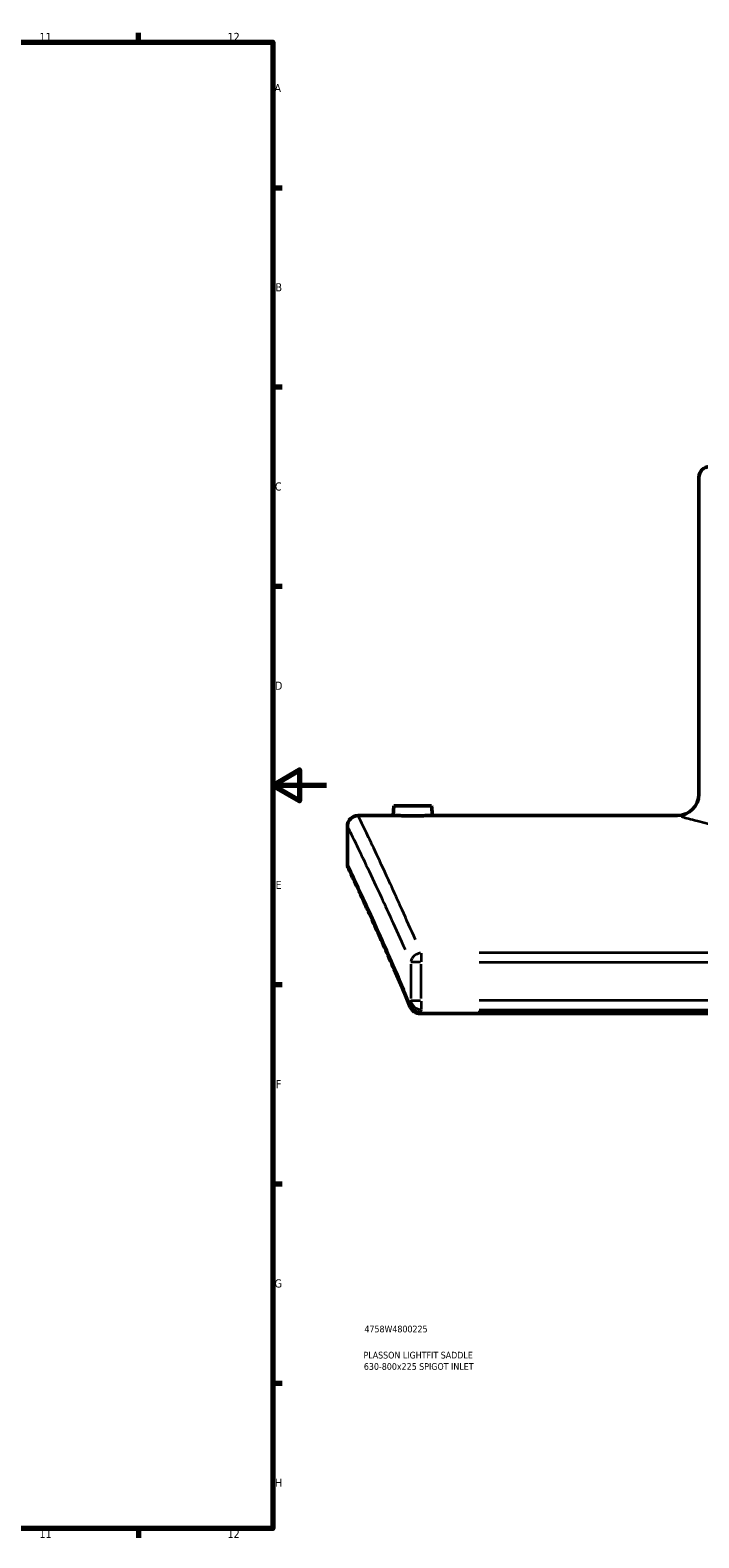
# Model space of a CAD drawing. Header units: millimetres. Extents: x -331 to 1430, y -378 to 1043.
# Tile 5 of 7: x 731 to 980, y 17 to 578. Entities that reach past the tile are written whole.
import ezdxf

# ---------------------------------------------------------------- set-up
doc = ezdxf.new("R2010")
doc.units = ezdxf.units.MM
for name, color, linetype, lineweight in [('Border (ANSI)', 7, 'Continuous', 70), ('Title (ISO)', 7, 'Continuous', 50), ('Visible (ANSI)', 7, 'Continuous', 50), ('Visible Narrow (ANSI)', 7, 'Continuous', 35)]:
    doc.layers.add(name, color=color, linetype=linetype, lineweight=lineweight)
doc.styles.add('Note Text (ANSI)', font='tahoma.ttf')
doc.styles.add('Note Text (ISO)', font='tahoma.ttf')

# ---------------------------------------------------------------- blocks, each defined once
blk = doc.blocks.new('Borders Default Border')
at = {"layer": 'Border (ANSI)'}
for p, q in [((770.92, 574), (770.92, 577.45)), ((821, 519.75), (824.45, 519.75)), ((821, 445.5), (824.45, 445.5)), ((821, 371.25), (824.45, 371.25)), ((821, 222.75), (824.45, 222.75)), ((821, 148.5), (824.45, 148.5)), ((821, 74.25), (824.45, 74.25)), ((770.92, 20), (770.92, 16.55))]:
    blk.add_line(p, q, dxfattribs=at)
at = {"layer": 'Border (ANSI)', "flags": 128}
for points in [[(20, 20), (20, 574), (821, 574), (821, 20), (20, 20)], [(841, 297), (821, 297), (831, 302.77), (831, 291.23), (821, 297)]]:
    blk.add_lwpolyline(points, dxfattribs=at)
at = {"layer": 'Border (ANSI)', "attachment_point": 7, "style": 'Note Text (ANSI)'}
for s, insert, char_height in [('11', (734.04, 574.4), 3.048), ('12', (804.13, 574.4), 3.048), ('A', (821.63, 555.35), 3.05), ('B', (821.99, 481.1), 3.05), ('C', (821.8, 406.8), 3.05), ('D', (821.81, 332.6), 3.05), ('E', (822.05, 258.35), 3.05), ('F', (822.14, 184.1), 3.05), ('G', (821.66, 109.79), 3.05), ('H', (821.81, 35.6), 3.05), ('11', (734.04, 16.55), 3.048), ('12', (804.13, 16.55), 3.048)]:
    blk.add_mtext(s, dxfattribs=dict(at, insert=insert, char_height=char_height))
blk = doc.blocks.new('Title Blocks ISO')
at = {"layer": 'Title (ISO)', "color": 232, "true_color": 0xca0064, "style": 'Note Text (ISO)'}
for tag, p in [('PART_NUMBER_001', (34.16, 73.13)), ('DESCRIPTION_001', (33.84, 63.4)), ('DESCRIPTION_002', (33.95, 59.17))]:
    blk.add_attdef(tag, p, '', height=2.5, dxfattribs=at)

msp = doc.modelspace()

# ---------------------------------------------------------------- linework, layer by layer
at = {"layer": 'Visible (ANSI)'}
for p, q in [((979.816, 411.745), (979.816, 293.745)), ((866.166, 289.345), (865.851, 285.745)), ((880.166, 289.345), (866.166, 289.345)), ((880.166, 289.345), (880.481, 285.745)), ((848.816, 281.745), (848.816, 267.745)), ((852.816, 285.745), (865.851, 285.745)), ((880.481, 285.745), (971.816, 285.745)), ((875.947, 211.928), (1308.685, 211.928))]:
    msp.add_line(p, q, dxfattribs=at)
for centre, radius, start, end in [((983.816, 411.745), 4, 90, 180), ((971.816, 293.745), 8, 270, 0), ((852.816, 281.745), 4, 90, 180), ((852.816, 267.745), 4, 180, 205.20037), ((875.947, 215.928), 4, 202.8591, 270)]:
    msp.add_arc(centre, radius, start, end, dxfattribs=at)
for points, knots in [([(880.481, 285.745), (880.481, 285.745), (880.298, 285.741), (879.552, 285.729), (878.989, 285.721), (877.691, 285.705), (876.868, 285.696), (875.065, 285.684), (874.085, 285.681), (873.166, 285.681), (872.247, 285.681), (871.267, 285.684), (869.464, 285.696), (868.642, 285.705), (867.343, 285.721), (866.78, 285.729), (866.034, 285.741), (865.851, 285.745), (865.851, 285.745)], [3.3078643, 3.3078643, 3.3078643, 3.3078643, 3.583441, 3.583441, 3.8590178, 3.8590178, 4.1347517, 4.1347517, 4.4104857, 4.4104857, 4.4104857, 4.6861649, 4.6861649, 4.9618441, 4.9618441, 5.2374756, 5.2374756, 5.5131071, 5.5131071, 5.5131071, 5.5131071]), ([(872.262, 214.374), (870.86, 217.699), (869.503, 220.879), (866.892, 226.939), (865.637, 229.819), (863.243, 235.27), (862.103, 237.84), (859.95, 242.661), (858.937, 244.911), (857.047, 249.084), (856.17, 251.005), (854.563, 254.512), (853.832, 256.097), (852.525, 258.922), (851.948, 260.163), (850.954, 262.294), (850.537, 263.185), (849.869, 264.611), (849.617, 265.147), (849.281, 265.862), (849.197, 266.041), (849.197, 266.041)], [1.2908496, 1.2908496, 1.2908496, 1.2908496, 3.376069, 3.376069, 5.4612884, 5.4612884, 7.5465078, 7.5465078, 9.6317272, 9.6317272, 11.7169466, 11.7169466, 13.802166, 13.802166, 15.8873854, 15.8873854, 17.9726048, 17.9726048, 20.0578242, 20.0578242, 22.1430436, 22.1430436, 22.1430436, 22.1430436])]:
    msp.add_open_spline(points, degree=3, knots=knots, dxfattribs=at)
at = {"layer": 'Visible Narrow (ANSI)'}
for p, q in [((876.05, 231.064), (872.497, 231.064)), ((876.317, 234.472), (876.317, 231.279)), ((1286.715, 234.579), (897.917, 234.579)), ((897.917, 231.064), (1286.715, 231.064)), ((872.426, 230.352), (872.426, 217.535)), ((876.317, 217.535), (876.317, 230.352)), ((872.497, 216.822), (876.05, 216.822)), ((876.317, 216.613), (876.317, 213.466)), ((1286.715, 216.822), (897.917, 216.822)), ((875.947, 212.411), (875.947, 211.929)), ((1287.048, 212.462), (897.584, 212.462)), ((897.917, 213.356), (1286.715, 213.356))]:
    msp.add_line(p, q, dxfattribs=at)
for centre, major_axis, ratio, start_param, end_param in [((876.317, 231.064), (-3.661, -1.611), 0.860006, 4.4237051, 5.7374008), ((875.947, 215.928), (-3.686, -1.554), 0.8537187, 5.8474354, 6.2602511), ((1711.345, 101.925), (-862.529, 0), 0.573258, 6.0487603, 6.0504342), ((875.947, 215.928), (-3.699, 1.522), 0.8488491, 0.5240906, 1.834015), ((876.317, 216.822), (3.695, -1.533), 0.8485632, 3.6690205, 4.9781267), ((1711.345, 98.458), (858.529, 0), 0.5759289, 2.9071677, 2.9088415)]:
    msp.add_ellipse(centre, major_axis=major_axis, ratio=ratio, start_param=start_param, end_param=end_param, dxfattribs=at)
for points, knots in [([(848.881, 281.613), (849.139, 281.086), (850.168, 278.985), (853.978, 271.104), (857.019, 264.773), (863.629, 250.593), (866.804, 243.681), (870.299, 235.854)], [23.9733427, 23.9733427, 23.9733427, 23.9733427, 30.2550573, 30.2550573, 37.5851412, 37.5851412, 42.8440775, 42.8440775, 42.8440775, 42.8440775]), ([(874.199, 239.414), (870.721, 247.316), (867.56, 254.295), (860.981, 268.611), (857.954, 275.003), (854.162, 282.959), (853.138, 285.08), (852.88, 285.611)], [-42.8440775, -42.8440775, -42.8440775, -42.8440775, -37.5851412, -37.5851412, -30.2550573, -30.2550573, -23.9733427, -23.9733427, -23.9733427, -23.9733427]), ([(973.317, 285.332), (974.392, 285.039), (976.038, 284.597), (982.294, 282.962), (988.226, 281.456), (1003.012, 278.15), (1011.779, 276.364), (1030.857, 273.205), (1041.023, 271.816), (1061.134, 269.887), (1070.935, 269.262), (1092.368, 268.679), (1104.038, 268.847), (1122.957, 269.882), (1130.395, 270.496), (1144.904, 272.047), (1151.959, 272.993), (1165.187, 275.05), (1171.361, 276.161), (1187.049, 279.255), (1195.351, 281.226), (1204.884, 283.616), (1207.622, 284.341), (1210.243, 285.043), (1210.837, 285.204), (1211.317, 285.334)], [-49.4162002, -49.4162002, -49.4162002, -49.4162002, -47.5770933, -47.5770933, -44.176702, -44.176702, -40.87015, -40.87015, -37.7892374, -37.7892374, -35.1072557, -35.1072557, -32.0016498, -32.0016498, -29.9201151, -29.9201151, -27.7738558, -27.7738558, -25.6275917, -25.6275917, -21.7888581, -21.7888581, -19.5660739, -19.5660739, -18.7439773, -18.7439773, -18.7439773, -18.7439773]), ([(869.971, 220.821), (866.337, 229.306), (863.046, 236.743), (856.576, 251.127), (853.7, 257.326), (850.102, 265.03), (849.129, 267.084), (848.88, 267.61)], [2.3334593, 2.3334593, 2.3334593, 2.3334593, 7.8826151, 7.8826151, 15.0128269, 15.0128269, 21.1004339, 21.1004339, 21.1004339, 21.1004339])]:
    msp.add_open_spline(points, degree=3, knots=knots, dxfattribs=at)

# ---------------------------------------------------------------- block references
msp.add_blockref('Borders Default Border', (0, 0))
msp.add_blockref('Title Blocks ISO', (821, 20)).add_auto_attribs({'PART_NUMBER_001': '4758W4800225', 'DESCRIPTION_001': 'PLASSON LIGHTFIT SADDLE', 'DESCRIPTION_002': '630-800x225 SPIGOT INLET'})

doc.saveas('drawing.dxf')
